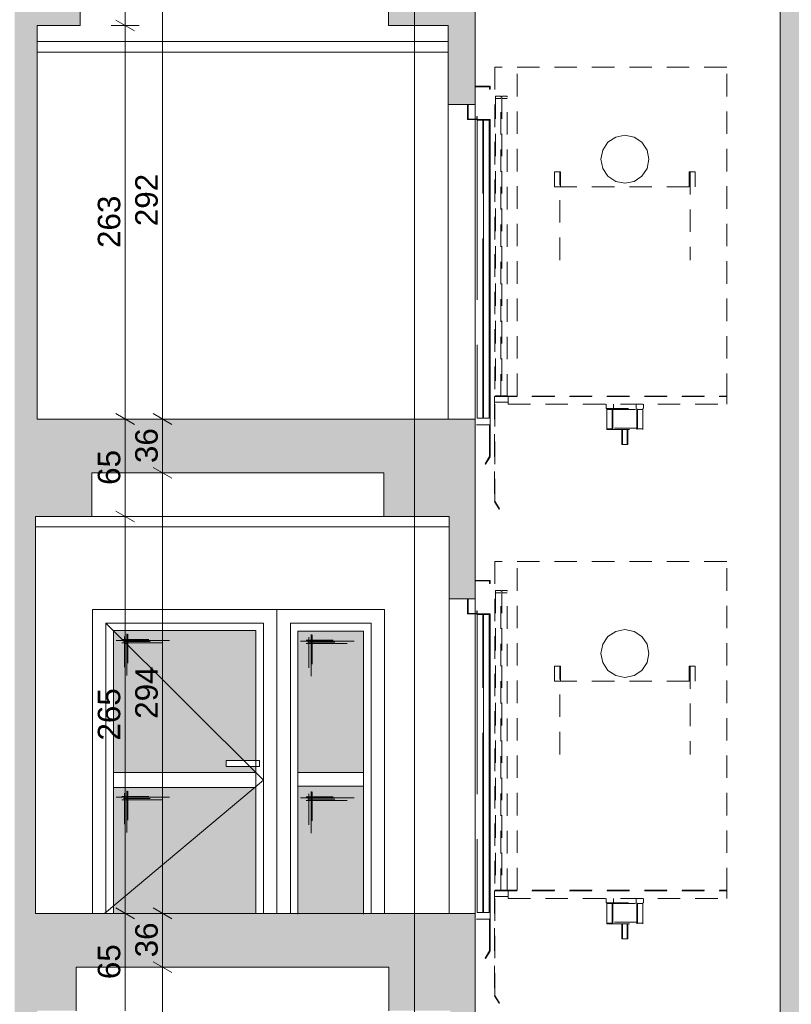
# Paper-space layout 'A-15 INWENTARYZACJA - PRZEKRÓJ' of a CAD drawing. Header units: millimetres. Extents: x 0 to 594, y 0 to 550.
# Tile 13 of 62: x 252 to 303, y 189 to 255. Entities that reach past the tile are written whole.
import ezdxf
from ezdxf.xclip import XClip

# ---------------------------------------------------------------- set-up
doc = ezdxf.new("R2010")
doc.units = ezdxf.units.MM
doc.header["$MEASUREMENT"] = 0
doc.header["$XCLIPFRAME"] = 0
for name, pattern in [('ACAD_ISO02W100', [15, 12, -3]), ('DASHDOTX2', [1000, 500, -250, 0, -250]), ('Przer. długie kreski', [2.5, 1.5, -1]), ('VERDECKT', [381, 254, -127])]:
    doc.linetypes.add(name, pattern=pattern)
for name, color, linetype, lineweight, true_color in [('A_osie_Nr_pióra__16', 7, 'Continuous', 5, 0x0f0f0f), ('A_stolarka_Nr_pióra__254', 7, 'Continuous', 5, 0xfdfdfd), ('A_stolarka_Nr_pióra__9', 7, 'Continuous', 13, 0xadadad), ('A_sufit_Nr_pióra__10', 7, 'Continuous', 13, 0x4b4b4b), ('A_winda_Nr_pióra__10', 7, 'Continuous', 13, 0x4b4b4b), ('A_ściany_Nr_pióra__9', 7, 'Continuous', 13, 0xadadad)]:
    doc.layers.add(name, color=color, linetype=linetype, lineweight=lineweight, true_color=true_color)
doc.layers.add('A_podrys', color=7, linetype='Continuous')
doc.layers.add('A_stolarka', color=7, linetype='Continuous')
for name, color, linetype, lineweight in [('A_strop_Nr_pióra__1', 7, 'Continuous', 20), ('A_wymiary_Nr_pióra__1', 7, 'Continuous', 20), ('A_wymiary_Nr_pióra__2', 8, 'Continuous', 13), ('A_ściany_Nr_pióra__1', 7, 'Continuous', 20)]:
    doc.layers.add(name, color=color, linetype=linetype, lineweight=lineweight)
doc.styles.add('STYL_AUTOMATYCZNY_4', font='arial.ttf')

# ---------------------------------------------------------------- blocks, each defined once
blk = doc.blocks.new('Rysunek_2_2', base_point=(-1563.001, -181.131))
at = {"linetype": 'Continuous', "lineweight": 0, "true_color": 0x000000}
h = blk.add_hatch(color=18, dxfattribs=at)
h.paths.add_polyline_path([(78.971, 521.258), (82.471, 521.258), (82.471, 526.771), (144.471, 526.771), (144.471, 492.058), (128.571, 492.058), (128.571, 487.833), (144.178, 487.833), (144.178, 485.033), (148.171, 485.033), (148.171, 458.833), (128.921, 458.833), (128.921, 459.335), (129.071, 459.335), (129.071, 460.335), (125.881, 460.335), (125.881, 460.838), (126.031, 460.838), (126.031, 461.838), (122.841, 461.838), (122.841, 462.34), (122.991, 462.34), (122.991, 463.34), (119.801, 463.34), (119.801, 463.842), (119.951, 463.842), (119.951, 464.842), (116.761, 464.842), (116.761, 465.345), (116.911, 465.345), (116.911, 466.345), (113.721, 466.345), (113.721, 466.847), (113.871, 466.847), (113.871, 467.847), (110.681, 467.847), (110.681, 468.349), (110.831, 468.349), (110.831, 469.349), (107.641, 469.349), (107.641, 469.851), (107.791, 469.851), (107.791, 470.851), (104.601, 470.851), (104.601, 471.354), (104.751, 471.354), (104.751, 472.354), (101.561, 472.354), (101.561, 472.856), (101.711, 472.856), (101.711, 473.856), (98.521, 473.856), (98.521, 474.358), (98.671, 474.358), (98.671, 475.358), (95.471, 475.358), (82.471, 475.358), (82.471, 472.158), (98.571, 472.158), (131.1, 456.083), (143.951, 456.083), (143.951, 452.033), (147.971, 452.033), (147.971, 425.983), (128.521, 425.983), (128.521, 426.467), (128.671, 426.467), (128.671, 427.467), (125.541, 427.467), (125.541, 427.951), (125.691, 427.951), (125.691, 428.951), (122.561, 428.951), (122.561, 429.435), (122.711, 429.435), (122.711, 430.435), (119.581, 430.435), (119.581, 430.92), (119.731, 430.92), (119.731, 431.92), (116.601, 431.92), (116.601, 432.404), (116.751, 432.404), (116.751, 433.404), (113.621, 433.404), (113.621, 433.888), (113.771, 433.888), (113.771, 434.888), (110.641, 434.888), (110.641, 435.372), (110.791, 435.372), (110.791, 436.372), (107.661, 436.372), (107.661, 436.856), (107.811, 436.856), (107.811, 437.856), (104.681, 437.856), (104.681, 438.34), (104.831, 438.34), (104.831, 439.34), (101.701, 439.34), (101.701, 439.824), (101.851, 439.824), (101.851, 440.824), (98.721, 440.824), (98.721, 441.308), (98.871, 441.308), (98.871, 442.308), (98.321, 442.308), (82.471, 442.308), (82.471, 439.308), (98.4, 439.308), (130.728, 423.208), (144.291, 423.208), (144.291, 419.148), (147.671, 419.148), (147.671, 393.008), (128.121, 393.008), (128.121, 393.522), (128.271, 393.522), (128.271, 394.522), (125.181, 394.522), (125.181, 395.035), (125.331, 395.035), (125.331, 396.035), (122.241, 396.035), (122.241, 396.549), (122.391, 396.549), (122.391, 397.549), (119.301, 397.549), (119.301, 398.063), (119.451, 398.063), (119.451, 399.063), (116.361, 399.063), (116.361, 399.576), (116.511, 399.576), (116.511, 400.576), (113.421, 400.576), (113.421, 401.09), (113.571, 401.09), (113.571, 402.09), (110.481, 402.09), (110.481, 402.604), (110.631, 402.604), (110.631, 403.604), (107.541, 403.604), (107.541, 404.117), (107.691, 404.117), (107.691, 405.117), (104.601, 405.117), (104.601, 405.631), (104.751, 405.631), (104.751, 406.631), (101.661, 406.631), (101.661, 407.145), (101.811, 407.145), (101.811, 408.145), (98.721, 408.145), (98.721, 408.658), (98.871, 408.658), (98.871, 409.658), (95.671, 409.658), (82.471, 409.658), (82.471, 406.408), (98.817, 406.408), (131.205, 389.733), (143.851, 389.733), (143.851, 385.843), (147.471, 385.843), (147.471, 359.733), (128.121, 359.733), (128.121, 360.245), (128.271, 360.245), (128.271, 361.245), (125.091, 361.245), (125.091, 361.756), (125.241, 361.756), (125.241, 362.756), (122.061, 362.756), (122.061, 363.267), (122.211, 363.267), (122.211, 364.267), (119.031, 364.267), (119.031, 364.779), (119.181, 364.779), (119.181, 365.779), (116.001, 365.779), (116.001, 366.29), (116.151, 366.29), (116.151, 367.29), (112.971, 367.29), (112.971, 367.801), (113.121, 367.801), (113.121, 368.801), (109.941, 368.801), (109.941, 369.313), (110.091, 369.313), (110.091, 370.313), (106.911, 370.313), (106.911, 370.824), (107.061, 370.824), (107.061, 371.824), (103.881, 371.824), (103.881, 372.335), (104.031, 372.335), (104.031, 373.335), (100.851, 373.335), (100.851, 373.847), (101.001, 373.847), (101.001, 374.847), (97.821, 374.847), (97.821, 375.358), (97.971, 375.358), (97.971, 376.358), (94.771, 376.358), (82.471, 376.358), (82.471, 373.208), (97.746, 373.208), (130.725, 356.758), (144.201, 356.758), (144.201, 353.088), (148.071, 353.088), (148.071, 326.658), (128.521, 326.658), (128.521, 327.154), (128.671, 327.154), (128.671, 328.154), (125.521, 328.154), (125.521, 328.649), (125.671, 328.649), (125.671, 329.649), (122.521, 329.649), (122.521, 330.145), (122.671, 330.145), (122.671, 331.145), (119.521, 331.145), (119.521, 331.64), (119.671, 331.64), (119.671, 332.64), (116.521, 332.64), (116.521, 333.135), (116.671, 333.135), (116.671, 334.135), (113.521, 334.135), (113.521, 334.631), (113.671, 334.631), (113.671, 335.631), (110.521, 335.631), (110.521, 336.126), (110.671, 336.126), (110.671, 337.126), (107.521, 337.126), (107.521, 337.622), (107.671, 337.622), (107.671, 338.622), (104.521, 338.622), (104.521, 339.117), (104.671, 339.117), (104.671, 340.117), (101.521, 340.117), (101.521, 340.613), (101.671, 340.613), (101.671, 341.613), (98.521, 341.613), (98.521, 342.108), (98.671, 342.108), (98.671, 343.108), (95.471, 343.108), (82.471, 343.108), (82.471, 340.108), (98.177, 340.108), (131.528, 323.483), (144.014, 323.483), (144.014, 319.913), (147.971, 319.913), (147.971, 293.683), (147.771, 293.683), (128.421, 293.683), (128.421, 294.185), (128.571, 294.185), (128.571, 295.185), (125.441, 295.185), (125.441, 295.688), (125.591, 295.688), (125.591, 296.688), (122.461, 296.688), (122.461, 297.19), (122.611, 297.19), (122.611, 298.19), (119.481, 298.19), (119.481, 298.692), (119.631, 298.692), (119.631, 299.692), (116.501, 299.692), (116.501, 300.195), (116.651, 300.195), (116.651, 301.195), (113.521, 301.195), (113.521, 301.697), (113.671, 301.697), (113.671, 302.697), (110.541, 302.697), (110.541, 303.199), (110.691, 303.199), (110.691, 304.199), (107.561, 304.199), (107.561, 304.701), (107.711, 304.701), (107.711, 305.701), (104.581, 305.701), (104.581, 306.204), (104.731, 306.204), (104.731, 307.204), (101.601, 307.204), (101.601, 307.706), (101.751, 307.706), (101.751, 308.706), (98.621, 308.706), (98.621, 309.208), (98.771, 309.208), (98.771, 310.208), (95.571, 310.208), (82.471, 310.208), (82.471, 307.008), (98.657, 307.008), (131.337, 290.533), (143.821, 290.533), (143.821, 286.843), (147.771, 286.843), (147.771, 260.633), (128.171, 260.633), (128.121, 260.633), (128.121, 261.099), (128.271, 261.099), (128.271, 262.099), (125.161, 262.099), (125.161, 262.565), (125.311, 262.565), (125.311, 263.565), (122.201, 263.565), (122.201, 264.031), (122.351, 264.031), (122.351, 265.031), (119.241, 265.031), (119.241, 265.497), (119.391, 265.497), (119.391, 266.497), (116.281, 266.497), (116.281, 266.963), (116.431, 266.963), (116.431, 267.963), (113.321, 267.963), (113.321, 268.429), (113.471, 268.429), (113.471, 269.429), (110.361, 269.429), (110.361, 269.895), (110.511, 269.895), (110.511, 270.895), (107.401, 270.895), (107.401, 271.36), (107.551, 271.36), (107.551, 272.36), (104.441, 272.36), (104.441, 272.826), (104.591, 272.826), (104.591, 273.826), (101.481, 273.826), (101.481, 274.292), (101.631, 274.292), (101.631, 275.292), (98.521, 275.292), (98.521, 275.758), (98.671, 275.758), (98.671, 276.758), (95.471, 276.758), (82.471, 276.758), (82.471, 273.908), (97.936, 273.908), (129.941, 258.058), (144.279, 258.058), (144.279, 254.058), (148.071, 254.058), (148.171, 254.058), (148.171, 227.858), (148.071, 227.858), (128.821, 227.858), (128.821, 228.317), (128.971, 228.317), (128.971, 229.317), (125.791, 229.317), (125.791, 229.776), (125.941, 229.776), (125.941, 230.776), (122.761, 230.776), (122.761, 231.235), (122.911, 231.235), (122.911, 232.235), (119.731, 232.235), (119.731, 232.695), (119.881, 232.695), (119.881, 233.695), (116.701, 233.695), (116.701, 234.154), (116.851, 234.154), (116.851, 235.154), (113.671, 235.154), (113.671, 235.613), (113.821, 235.613), (113.821, 236.613), (110.641, 236.613), (110.641, 237.072), (110.791, 237.072), (110.791, 238.072), (107.611, 238.072), (107.611, 238.531), (107.761, 238.531), (107.761, 239.531), (104.581, 239.531), (104.581, 239.99), (104.731, 239.99), (104.731, 240.99), (101.551, 240.99), (101.551, 241.449), (101.701, 241.449), (101.701, 242.449), (98.521, 242.449), (98.521, 242.908), (98.671, 242.908), (98.671, 243.908), (95.471, 243.908), (82.471, 243.908), (82.471, 257.508), (80.778, 257.508), (80.778, 257.458), (79.778, 257.458), (79.778, 257.508), (78.971, 257.508), (78.971, 128.858), (78.971, 108.706), (172.701, 108.706), (223.521, 108.706), (304.19, 108.706), (545.864, 108.706), (545.864, 212.647), (540.844, 212.647), (540.844, 210.897), (524.894, 210.897), (524.894, 211.43), (525.044, 211.43), (525.044, 212.43), (521.953, 212.43), (521.953, 212.963), (522.103, 212.963), (522.103, 213.963), (519.012, 213.963), (519.012, 214.496), (519.162, 214.496), (519.162, 215.496), (516.071, 215.496), (516.071, 216.029), (516.221, 216.029), (516.221, 217.029), (513.13, 217.029), (513.13, 217.562), (513.28, 217.562), (513.28, 218.562), (510.189, 218.562), (510.189, 219.095), (510.339, 219.095), (510.339, 220.095), (507.248, 220.095), (507.248, 220.628), (507.398, 220.628), (507.398, 221.628), (504.307, 221.628), (504.307, 222.161), (504.457, 222.161), (504.457, 223.161), (501.366, 223.161), (501.366, 223.694), (501.516, 223.694), (501.516, 224.694), (498.425, 224.694), (498.425, 225.226), (498.575, 225.226), (498.575, 226.226), (495.849, 226.226), (495.484, 226.226), (495.484, 226.759), (495.634, 226.759), (495.634, 227.759), (495.554, 227.759), (477.104, 227.759), (477.104, 254.109), (479.494, 254.109), (479.494, 257.939), (494.161, 257.939), (524.302, 242.503), (527.184, 241.027), (540.844, 241.027), (540.844, 243.977), (524.714, 243.977), (524.714, 244.505), (524.864, 244.505), (524.864, 245.505), (521.731, 245.505), (521.731, 246.033), (521.881, 246.033), (521.881, 247.033), (518.748, 247.033), (518.748, 247.56), (518.898, 247.56), (518.898, 248.56), (515.765, 248.56), (515.765, 249.088), (515.915, 249.088), (515.915, 250.088), (512.782, 250.088), (512.782, 250.616), (512.932, 250.616), (512.932, 251.616), (509.799, 251.616), (509.799, 252.144), (509.949, 252.144), (509.949, 253.144), (506.816, 253.144), (506.816, 253.671), (506.966, 253.671), (506.966, 254.671), (503.833, 254.671), (503.833, 255.199), (503.983, 255.199), (503.983, 256.199), (500.85, 256.199), (500.85, 256.727), (501, 256.727), (501, 257.727), (497.867, 257.727), (497.867, 258.255), (498.017, 258.255), (498.017, 259.255), (495.067, 259.255), (494.884, 259.255), (494.884, 259.782), (495.034, 259.782), (495.034, 260.782), (494.924, 260.782), (494.774, 260.782), (491.904, 260.782), (476.524, 260.782), (476.494, 260.782), (476.494, 287.012), (478.924, 287.012), (478.924, 290.882), (494.18, 290.882), (524.493, 275.514), (528.116, 273.677), (540.844, 273.677), (540.844, 276.987), (527.733, 276.987), (524.904, 276.987), (524.904, 277.513), (525.054, 277.513), (525.054, 278.513), (521.894, 278.513), (521.894, 279.039), (522.044, 279.039), (522.044, 280.039), (518.884, 280.039), (518.884, 280.565), (519.034, 280.565), (519.034, 281.565), (515.874, 281.565), (515.874, 282.091), (516.024, 282.091), (516.024, 283.091), (512.864, 283.091), (512.864, 283.617), (513.014, 283.617), (513.014, 284.617), (509.854, 284.617), (509.854, 285.143), (510.004, 285.143), (510.004, 286.143), (506.844, 286.143), (506.844, 286.669), (506.994, 286.669), (506.994, 287.669), (503.834, 287.669), (503.834, 288.195), (503.984, 288.195), (503.984, 289.195), (500.824, 289.195), (500.824, 289.721), (500.974, 289.721), (500.974, 290.721), (497.814, 290.721), (497.814, 291.247), (497.964, 291.247), (497.964, 292.247), (494.804, 292.247), (494.804, 292.271), (494.804, 292.773), (494.954, 292.773), (494.954, 293.773), (494.924, 293.773), (494.454, 293.773), (476.824, 293.773), (476.824, 319.773), (478.994, 319.773), (478.994, 323.723), (495.855, 323.723), (524.618, 308.913), (528.086, 307.127), (540.844, 307.127), (540.844, 310.427), (524.954, 310.427), (524.954, 310.959), (525.104, 310.959), (525.104, 311.959), (521.98, 311.959), (521.98, 312.49), (522.13, 312.49), (522.13, 313.49), (519.006, 313.49), (519.006, 314.021), (519.156, 314.021), (519.156, 315.021), (516.032, 315.021), (516.032, 315.553), (516.182, 315.553), (516.182, 316.553), (513.058, 316.553), (513.058, 317.084), (513.208, 317.084), (513.208, 318.084), (510.084, 318.084), (510.084, 318.615), (510.234, 318.615), (510.234, 319.615), (507.11, 319.615), (507.11, 320.147), (507.26, 320.147), (507.26, 321.147), (504.136, 321.147), (504.136, 321.678), (504.286, 321.678), (504.286, 322.678), (501.162, 322.678), (501.162, 323.21), (501.312, 323.21), (501.312, 324.21), (498.188, 324.21), (498.188, 324.741), (498.338, 324.741), (498.338, 325.741), (495.214, 325.741), (495.214, 325.759), (495.214, 326.272), (495.364, 326.272), (495.364, 327.272), (494.884, 327.272), (492.234, 327.272), (476.744, 327.272), (476.744, 353.502), (479.104, 353.502), (479.104, 357.272), (494.171, 357.272), (524.472, 342.222), (527.824, 340.557), (540.844, 340.557), (540.844, 343.717), (524.834, 343.717), (524.834, 344.21), (524.984, 344.21), (524.984, 345.21), (521.828, 345.21), (521.828, 345.703), (521.978, 345.703), (521.978, 346.703), (518.822, 346.703), (518.822, 347.196), (518.972, 347.196), (518.972, 348.196), (515.816, 348.196), (515.816, 348.689), (515.966, 348.689), (515.966, 349.689), (512.81, 349.689), (512.81, 350.182), (512.96, 350.182), (512.96, 351.182), (509.804, 351.182), (509.804, 351.676), (509.954, 351.676), (509.954, 352.676), (506.798, 352.676), (506.798, 353.169), (506.948, 353.169), (506.948, 354.169), (503.792, 354.169), (503.792, 354.662), (503.942, 354.662), (503.942, 355.662), (503.693, 355.662), (500.786, 355.662), (500.786, 356.155), (500.936, 356.155), (500.936, 357.155), (500.69, 357.155), (497.78, 357.155), (497.78, 357.648), (497.93, 357.648), (497.93, 358.648), (497.687, 358.648), (495.09, 358.648), (494.774, 358.648), (494.774, 359.141), (494.924, 359.141), (494.924, 360.141), (476.674, 360.141), (476.674, 386.401), (478.894, 386.401), (478.894, 389.901), (495.646, 389.901), (524.664, 375.537), (528.34, 373.717), (540.844, 373.717), (540.844, 377.057), (524.974, 377.057), (524.974, 377.542), (525.124, 377.542), (525.124, 378.542), (521.974, 378.542), (521.974, 379.027), (522.124, 379.027), (522.124, 380.027), (518.974, 380.027), (518.974, 380.512), (519.124, 380.512), (519.124, 381.512), (515.974, 381.512), (515.974, 381.997), (516.124, 381.997), (516.124, 382.997), (512.974, 382.997), (512.974, 383.482), (513.124, 383.482), (513.124, 384.482), (509.974, 384.482), (509.974, 384.967), (510.124, 384.967), (510.124, 385.967), (506.974, 385.967), (506.974, 386.452), (507.124, 386.452), (507.124, 387.452), (503.974, 387.452), (503.974, 387.937), (504.124, 387.937), (504.124, 388.937), (500.974, 388.937), (500.974, 389.422), (501.124, 389.422), (501.124, 390.422), (497.974, 390.422), (497.974, 390.907), (498.124, 390.907), (498.124, 391.907), (494.974, 391.907), (494.974, 392.392), (495.124, 392.392), (495.124, 393.392), (476.594, 393.392), (476.594, 419.552), (478.984, 419.552), (478.984, 423.322), (494.208, 423.322), (524.534, 408.57), (528.158, 406.807), (540.844, 406.807), (540.844, 410.087), (524.844, 410.087), (524.844, 410.563), (524.994, 410.563), (524.994, 411.563), (521.81, 411.563), (521.81, 412.039), (521.96, 412.039), (521.96, 413.039), (518.776, 413.039), (518.776, 413.515), (518.926, 413.515), (518.926, 414.515), (515.742, 414.515), (515.742, 414.991), (515.892, 414.991), (515.892, 415.991), (512.708, 415.991), (512.708, 416.467), (512.858, 416.467), (512.858, 417.467), (509.674, 417.467), (509.674, 417.943), (509.824, 417.943), (509.824, 418.943), (506.64, 418.943), (506.64, 419.419), (506.79, 419.419), (506.79, 420.419), (503.606, 420.419), (503.606, 420.895), (503.756, 420.895), (503.756, 421.895), (500.572, 421.895), (500.572, 422.37), (500.722, 422.37), (500.722, 423.37), (497.538, 423.37), (497.538, 423.846), (497.688, 423.846), (497.688, 424.846), (494.504, 424.846), (494.504, 425.322), (494.654, 425.322), (494.654, 426.322), (476.524, 426.322), (476.524, 452.452), (478.296, 452.452), (478.296, 456.352), (494.145, 456.352), (527.939, 439.877), (540.844, 439.877), (540.844, 442.957), (525.044, 442.957), (525.044, 443.423), (525.194, 443.423), (525.194, 444.423), (522.038, 444.423), (522.038, 444.888), (522.188, 444.888), (522.188, 445.888), (519.032, 445.888), (519.032, 446.354), (519.182, 446.354), (519.182, 447.354), (516.026, 447.354), (516.026, 447.819), (516.176, 447.819), (516.176, 448.819), (513.02, 448.819), (513.02, 449.285), (513.17, 449.285), (513.17, 450.285), (510.014, 450.285), (510.014, 450.75), (510.164, 450.75), (510.164, 451.75), (507.008, 451.75), (507.008, 452.215), (507.158, 452.215), (507.158, 453.215), (504.002, 453.215), (504.002, 453.681), (504.152, 453.681), (504.152, 454.681), (500.996, 454.681), (500.996, 455.146), (501.146, 455.146), (501.146, 456.146), (497.99, 456.146), (497.99, 456.612), (498.14, 456.612), (498.14, 457.612), (494.984, 457.612), (494.984, 458.077), (495.134, 458.077), (495.134, 459.077), (476.554, 459.077), (476.554, 485.297), (478.654, 485.297), (478.654, 488.687), (540.844, 488.687), (540.844, 485.317), (545.864, 485.317), (545.864, 508.739), (540.844, 508.739), (540.844, 506.896), (346.273, 506.896), (346.273, 532.459), (344.115, 532.459), (344.115, 530.095), (82.471, 530.095), (82.471, 532.459), (78.971, 532.459)])
h.paths.add_polyline_path([(95.471, 211.358), (82.471, 211.358), (82.471, 241.358), (97.329, 241.358), (131.386, 224.958), (144.133, 224.958), (144.133, 221.358), (148.071, 221.358), (148.071, 194.858), (128.521, 194.858), (128.521, 195.358), (128.671, 195.358), (128.671, 196.358), (125.521, 196.358), (125.521, 196.858), (125.671, 196.858), (125.671, 197.858), (122.521, 197.858), (122.521, 198.358), (122.671, 198.358), (122.671, 199.358), (119.521, 199.358), (119.521, 199.858), (119.671, 199.858), (119.671, 200.858), (116.521, 200.858), (116.521, 201.358), (116.671, 201.358), (116.671, 202.358), (113.521, 202.358), (113.521, 202.858), (113.671, 202.858), (113.671, 203.858), (110.521, 203.858), (110.521, 204.358), (110.671, 204.358), (110.671, 205.358), (107.521, 205.358), (107.521, 205.858), (107.671, 205.858), (107.671, 206.858), (104.521, 206.858), (104.521, 207.358), (104.671, 207.358), (104.671, 208.358), (101.521, 208.358), (101.521, 208.858), (101.671, 208.858), (101.671, 209.858), (98.521, 209.858), (98.521, 210.358), (98.671, 210.358), (98.671, 211.358)], flags=0)
h.paths.add_polyline_path([(82.471, 145.158), (82.471, 175.258), (98.262, 175.258), (131.328, 158.558), (144.571, 158.558), (144.571, 155.088), (147.971, 155.088), (147.971, 128.858), (126.421, 128.858), (126.421, 129.488), (126.571, 129.488), (126.571, 130.488), (123.477, 130.488), (123.477, 131.118), (123.627, 131.118), (123.627, 132.118), (120.532, 132.118), (120.532, 132.748), (120.682, 132.748), (120.682, 133.748), (117.588, 133.748), (117.588, 134.378), (117.738, 134.378), (117.738, 135.378), (114.643, 135.378), (114.643, 136.008), (114.793, 136.008), (114.793, 137.008), (111.699, 137.008), (111.699, 137.638), (111.849, 137.638), (111.849, 138.638), (108.754, 138.638), (108.754, 139.268), (108.904, 139.268), (108.904, 140.268), (105.81, 140.268), (105.81, 140.898), (105.96, 140.898), (105.96, 141.898), (102.865, 141.898), (102.865, 142.528), (103.015, 142.528), (103.015, 143.528), (99.921, 143.528), (99.921, 144.158), (100.071, 144.158), (100.071, 145.158), (96.871, 145.158)], flags=0)
h.paths.add_polyline_path([(98.571, 178.358), (82.471, 178.358), (82.471, 208.858), (97.167, 208.858), (130.967, 191.958), (144.129, 191.958), (144.129, 188.388), (147.871, 188.388), (147.871, 161.858), (131.471, 161.858), (128.271, 161.858), (128.121, 161.858), (128.121, 162.358), (128.271, 162.358), (128.271, 163.358), (125.151, 163.358), (125.151, 163.858), (125.301, 163.858), (125.301, 164.858), (122.181, 164.858), (122.181, 165.358), (122.331, 165.358), (122.331, 166.358), (119.211, 166.358), (119.211, 166.858), (119.361, 166.858), (119.361, 167.858), (116.241, 167.858), (116.241, 168.358), (116.391, 168.358), (116.391, 169.358), (113.271, 169.358), (113.271, 169.858), (113.421, 169.858), (113.421, 170.858), (110.301, 170.858), (110.301, 171.358), (110.451, 171.358), (110.451, 172.358), (107.331, 172.358), (107.331, 172.858), (107.481, 172.858), (107.481, 173.858), (104.361, 173.858), (104.361, 174.358), (104.511, 174.358), (104.511, 175.358), (101.391, 175.358), (101.391, 175.858), (101.541, 175.858), (101.541, 176.858), (98.421, 176.858), (98.421, 177.358), (98.571, 177.358)], flags=0)
h.paths.add_polyline_path([(150.524, 494.366), (170.201, 494.366), (170.201, 116.835), (150.524, 116.835)], flags=0)
h.paths.add_polyline_path([(172.701, 496.906), (150.524, 496.906), (150.524, 507.797), (150.524, 526.771), (195.183, 526.771), (195.183, 496.906)], flags=0)
h.paths.add_polyline_path([(172.701, 224.871), (222.021, 224.871), (222.021, 215.858), (223.521, 215.858), (223.521, 227.858), (172.701, 227.858), (172.701, 257.637), (222.021, 257.637), (222.021, 248.858), (223.521, 248.858), (223.521, 260.633), (172.701, 260.633), (172.701, 290.657), (222.021, 290.657), (222.021, 281.633), (223.521, 281.633), (223.521, 293.683), (172.701, 293.683), (172.701, 323.677), (222.021, 323.677), (222.021, 314.683), (223.521, 314.683), (223.521, 326.858), (172.701, 326.858), (172.701, 356.697), (222.021, 356.697), (222.021, 347.858), (223.521, 347.858), (223.521, 359.933), (172.701, 359.933), (172.701, 389.633), (222.021, 389.633), (222.021, 380.933), (223.521, 380.933), (223.521, 393.158), (172.701, 393.158), (172.701, 422.653), (222.021, 422.653), (222.021, 414.158), (223.521, 414.158), (223.521, 426.133), (172.701, 426.133), (172.701, 455.673), (222.021, 455.673), (222.021, 447.133), (223.521, 447.133), (223.521, 458.833), (172.701, 458.833), (172.701, 488.693), (222.021, 488.693), (222.021, 479.833), (223.521, 479.833), (223.521, 494.535), (251.6, 494.535), (251.6, 116.835), (223.521, 116.835), (223.521, 128.858), (172.701, 128.858), (172.701, 158.494), (222.021, 158.494), (222.021, 149.858), (223.521, 149.858), (223.521, 161.858), (172.701, 161.858), (172.701, 191.682), (222.021, 191.682), (222.021, 182.858), (223.521, 182.858), (223.521, 194.858), (172.701, 194.858)], flags=0)
h.paths.add_polyline_path([(196.183, 496.906), (196.183, 526.771), (211.83, 526.771), (211.83, 522.206), (215.555, 522.206), (215.555, 526.771), (277.7, 526.771), (277.7, 522.206), (281.341, 522.206), (281.341, 526.771), (330.073, 526.771), (343.402, 526.771), (343.402, 520.253), (344.306, 520.253), (344.306, 491.91), (330.073, 491.91), (308.338, 491.91), (308.338, 496.906), (302.69, 496.906), (223.521, 496.906), (222.021, 496.906)], flags=0)
h.paths.add_polyline_path([(252.986, 194.858), (252.986, 221.358), (256.744, 221.358), (256.744, 224.268), (276.249, 224.268), (276.249, 221.358), (280.601, 221.358), (280.601, 215.858), (282.33, 215.858), (282.33, 227.858), (253.1, 227.858), (253.1, 254.133), (255.965, 254.133), (255.965, 257.043), (276.56, 257.043), (276.56, 254.133), (280.531, 254.133), (280.531, 248.858), (282.33, 248.858), (282.33, 260.633), (253.1, 260.633), (253.1, 286.843), (255.62, 286.843), (255.62, 290.033), (276.43, 290.033), (276.43, 286.843), (280.911, 286.843), (280.911, 281.633), (282.33, 281.633), (282.33, 293.683), (253.1, 293.683), (253.1, 319.913), (255.56, 319.913), (255.56, 323.193), (276.41, 323.193), (276.41, 319.913), (280.781, 319.913), (280.781, 314.683), (282.33, 314.683), (282.33, 326.858), (253.1, 326.858), (253.1, 353.088), (255.85, 353.088), (255.85, 356.348), (276.87, 356.348), (276.87, 353.088), (280.771, 353.088), (280.771, 347.858), (282.33, 347.858), (282.33, 359.933), (253.1, 359.933), (253.1, 385.843), (255.8, 385.843), (255.8, 389.443), (276.57, 389.443), (276.57, 385.843), (280.771, 385.843), (280.771, 380.933), (282.33, 380.933), (282.33, 393.158), (253.1, 393.158), (253.1, 419.148), (255.377, 419.148), (255.377, 423.278), (277.092, 423.278), (277.092, 419.148), (280.851, 419.148), (280.851, 414.158), (282.33, 414.158), (282.33, 426.133), (253.1, 426.133), (253.1, 451.983), (255.98, 451.983), (255.98, 456.083), (276.881, 456.083), (276.86, 451.983), (280.851, 451.983), (280.851, 447.133), (282.33, 447.133), (282.33, 458.833), (253.1, 458.833), (253.1, 485.003), (255.966, 485.003), (255.966, 488.143), (276.82, 488.143), (276.82, 485.003), (280.951, 485.003), (280.951, 479.833), (282.33, 479.833), (282.33, 494.535), (302.69, 494.535), (302.69, 116.835), (282.33, 116.835), (282.33, 128.858), (253.1, 128.858), (253.1, 155.358), (255.659, 155.358), (255.659, 158.458), (277.1, 158.458), (277.1, 155.358), (280.751, 155.358), (280.751, 149.858), (282.33, 149.858), (282.33, 161.858), (253.1, 161.858), (253.1, 188.358), (255.71, 188.358), (255.71, 191.268), (276.58, 191.268), (276.58, 188.358), (280.69, 188.358), (280.69, 182.858), (282.33, 182.858), (282.33, 194.858)], flags=0)
h.paths.add_polyline_path([(304.19, 158.737), (455.374, 158.737), (455.374, 128.858), (304.19, 128.858)], flags=0)
h.paths.add_polyline_path([(304.19, 323.831), (474.634, 323.831), (474.634, 293.683), (304.19, 293.683)], flags=0)
h.paths.add_polyline_path([(304.19, 224.831), (474.634, 224.831), (474.634, 194.858), (304.19, 194.858)], flags=0)
h.paths.add_polyline_path([(304.19, 458.833), (304.19, 488.842), (474.634, 488.842), (474.634, 458.833)], flags=0)
h.paths.add_polyline_path([(304.19, 290.656), (474.634, 290.656), (474.634, 260.633), (304.19, 260.633)], flags=0)
h.paths.add_polyline_path([(474.634, 393.158), (304.19, 393.158), (304.19, 423.106), (474.634, 423.106)], flags=0)
h.paths.add_polyline_path([(304.19, 356.906), (474.634, 356.906), (474.634, 326.858), (304.19, 326.858)], flags=0)
h.paths.add_polyline_path([(304.19, 161.658), (304.19, 191.831), (474.634, 191.831), (474.634, 161.658), (455.374, 161.658)], flags=0)
h.paths.add_polyline_path([(304.19, 227.858), (304.19, 257.606), (474.634, 257.606), (474.634, 227.858)], flags=0)
h.paths.add_polyline_path([(304.19, 426.133), (304.19, 455.806), (474.634, 455.806), (474.634, 426.133)], flags=0)
h.paths.add_polyline_path([(304.19, 359.933), (304.19, 390.131), (474.634, 390.131), (474.634, 360.141), (474.634, 359.933)], flags=0)
h.paths.add_polyline_path([(349.328, 491.91), (349.328, 503.872), (540.844, 503.872), (540.844, 491.91), (474.634, 491.91)], flags=0)
h.paths.add_polyline_path([(540.844, 129.007), (456.874, 129.007), (456.874, 158.737), (474.634, 158.737), (474.634, 155.257), (479.284, 155.257), (479.284, 158.737), (495.613, 158.737), (516.724, 148.936), (518.578, 148.076), (518.578, 147.553), (540.844, 147.553)], flags=0)
h.paths.add_polyline_path([(477.024, 188.328), (479.355, 188.328), (479.355, 192.081), (494.25, 192.081), (524.526, 177.003), (528.16, 175.193), (540.844, 175.193), (540.844, 150.553), (519.727, 150.553), (516.954, 150.553), (516.954, 151.941), (513.964, 151.941), (513.964, 153.329), (510.974, 153.329), (510.974, 154.717), (507.984, 154.717), (507.984, 156.106), (504.994, 156.106), (504.994, 157.494), (502.004, 157.494), (502.004, 158.882), (499.014, 158.882), (499.014, 160.27), (496.024, 160.27), (496.024, 161.658), (494.834, 161.658), (477.024, 161.658)], flags=0)
h.paths.add_polyline_path([(477.104, 220.828), (479.254, 220.828), (479.254, 224.558), (495.439, 224.558), (524.46, 209.432), (525.678, 208.797), (526.72, 208.797), (540.844, 208.797), (540.844, 178.537), (527.761, 178.537), (525.004, 178.537), (525.004, 179.014), (525.154, 179.014), (525.154, 180.014), (522.017, 180.014), (522.017, 180.49), (522.167, 180.49), (522.167, 181.49), (519.03, 181.49), (519.03, 181.967), (519.18, 181.967), (519.18, 182.967), (516.043, 182.967), (516.043, 183.443), (516.193, 183.443), (516.193, 184.443), (513.056, 184.443), (513.056, 184.919), (513.206, 184.919), (513.206, 185.919), (510.069, 185.919), (510.069, 186.396), (510.219, 186.396), (510.219, 187.396), (507.082, 187.396), (507.082, 187.872), (507.232, 187.872), (507.232, 188.872), (504.095, 188.872), (504.095, 189.349), (504.245, 189.349), (504.245, 190.349), (501.108, 190.349), (501.108, 190.825), (501.258, 190.825), (501.258, 191.825), (498.121, 191.825), (498.121, 192.302), (498.271, 192.302), (498.271, 193.302), (495.271, 193.302), (495.134, 193.302), (495.134, 193.778), (495.284, 193.778), (495.284, 194.778), (494.874, 194.778), (477.104, 194.778)], flags=0)
at = {"layer": 'A_stolarka', "linetype": 'Continuous', "lineweight": 0, "true_color": 0x2d2d2d}
for points in [[(267.699, 204.653), (265.719, 204.653), (265.719, 205.063), (267.699, 205.063), (267.699, 213.736), (258.186, 213.736), (258.186, 204.258), (267.699, 204.258)], [(270.499, 204.258), (274.886, 204.258), (274.886, 213.736), (270.499, 213.736)], [(267.699, 203.258), (258.186, 203.258), (258.186, 194.858), (267.699, 194.858)], [(274.886, 203.358), (270.499, 203.358), (270.499, 194.858), (274.886, 194.858)]]:
    blk.add_hatch(color=250, dxfattribs=at).paths.add_polyline_path(points)
at = {"layer": 'A_osie_Nr_pióra__16', "color": 250, "linetype": 'DASHDOTX2', "lineweight": 5, "true_color": 0x0f0f0f}
blk.add_line((278.296, 501.211), (278.296, 142.962), dxfattribs=at)
at = {"layer": 'A_stolarka_Nr_pióra__254', "color": 7, "linetype": 'Continuous', "lineweight": 5, "true_color": 0xfdfdfd}
for p, q in [((258.366, 213.082), (261.941, 213.082)), ((258.744, 213.148), (260.544, 213.148)), ((258.851, 213.005), (260.651, 213.005)), ((258.922, 213.35), (258.922, 211.292)), ((259.082, 213.524), (259.082, 210.737)), ((259.148, 213.495), (259.148, 211.55)), ((270.679, 213.038), (274.254, 213.038)), ((271.057, 213.104), (272.857, 213.104)), ((271.234, 213.306), (271.234, 211.248)), ((271.395, 213.48), (271.395, 210.693)), ((271.461, 213.45), (271.461, 211.505)), ((258.744, 212.922), (261.488, 212.922)), ((271.057, 212.878), (273.801, 212.878)), ((271.164, 212.961), (272.964, 212.961)), ((258.366, 202.604), (261.941, 202.604)), ((258.744, 202.67), (260.544, 202.67)), ((258.851, 202.527), (260.651, 202.527)), ((258.922, 202.872), (258.922, 200.814)), ((259.082, 203.046), (259.082, 200.259)), ((259.148, 203.017), (259.148, 201.072)), ((270.679, 202.56), (274.254, 202.56)), ((271.057, 202.626), (272.857, 202.626)), ((271.164, 202.483), (272.964, 202.483)), ((271.234, 202.828), (271.234, 200.77)), ((271.395, 203.002), (271.395, 200.215)), ((271.461, 202.972), (271.461, 201.027)), ((258.744, 202.444), (261.488, 202.444)), ((271.057, 202.4), (273.801, 202.4))]:
    blk.add_line(p, q, dxfattribs=at)
at = {"layer": 'A_stolarka_Nr_pióra__9', "color": 253, "linetype": 'Continuous', "lineweight": 13, "true_color": 0xadadad}
for p, q in [((256.786, 215.136), (276.286, 215.136)), ((256.786, 215.136), (256.786, 194.858)), ((269.099, 215.136), (269.099, 194.858)), ((276.286, 215.136), (276.286, 194.858)), ((257.686, 214.236), (257.686, 194.858)), ((257.686, 214.236), (268.199, 214.236)), ((258.186, 213.736), (258.186, 194.858)), ((258.186, 213.736), (267.699, 213.736)), ((267.699, 213.736), (267.699, 194.858)), ((268.199, 214.236), (268.199, 194.858)), ((269.999, 214.236), (275.386, 214.236)), ((269.999, 214.236), (269.999, 194.858)), ((270.499, 213.692), (274.886, 213.692)), ((270.499, 213.692), (270.499, 194.814)), ((274.886, 213.692), (274.886, 194.814)), ((275.386, 214.236), (275.386, 194.858)), ((265.719, 205.063), (265.719, 204.653)), ((267.944, 205.063), (265.719, 205.063)), ((265.719, 204.653), (267.944, 204.653)), ((267.944, 204.653), (267.944, 205.063)), ((267.699, 204.258), (258.186, 204.258)), ((274.886, 204.258), (270.499, 204.258)), ((267.699, 203.258), (258.186, 203.258)), ((274.886, 203.358), (270.499, 203.358)), ((256.786, 194.858), (276.286, 194.858))]:
    blk.add_line(p, q, dxfattribs=at)
at = {"layer": 'A_stolarka_Nr_pióra__9', "color": 253, "linetype": 'VERDECKT', "lineweight": 13, "true_color": 0xadadad}
for p, q in [((257.686, 214.236), (268.199, 203.758)), ((268.199, 203.758), (257.586, 194.858))]:
    blk.add_line(p, q, dxfattribs=at)
at = {"layer": 'A_strop_Nr_pióra__1', "color": 7, "linetype": 'Continuous', "lineweight": 20}
for p, q in [((255.965, 254.133), (255.965, 257.043)), ((276.56, 254.133), (276.56, 257.043)), ((255.965, 254.133), (253.1, 254.133)), ((280.531, 254.133), (276.56, 254.133)), ((282.33, 248.858), (280.531, 248.858)), ((253.1, 227.858), (282.33, 227.858)), ((256.744, 221.358), (256.744, 224.268)), ((276.249, 221.358), (276.249, 224.268)), ((282.33, 215.858), (280.601, 215.858)), ((252.986, 194.858), (256.786, 194.858)), ((276.286, 194.858), (282.33, 194.858)), ((255.71, 188.358), (255.71, 191.268)), ((276.58, 188.358), (276.58, 191.268))]:
    blk.add_line(p, q, dxfattribs=at)
at = {"layer": 'A_sufit_Nr_pióra__10', "color": 251, "linetype": 'Continuous', "lineweight": 13, "true_color": 0x4b4b4b}
for p, q in [((253.1, 253.058), (280.533, 253.058)), ((253.1, 252.358), (280.531, 252.358)), ((252.986, 221.358), (280.601, 221.358)), ((252.986, 220.658), (280.601, 220.658))]:
    blk.add_line(p, q, dxfattribs=at)
at = {"layer": 'A_winda_Nr_pióra__10', "color": 251, "linetype": 'Przer. długie kreski', "lineweight": 13, "true_color": 0x4b4b4b}
for p, q in [((299.13, 251.358), (283.65, 251.358)), ((283.65, 251.358), (283.65, 229.398)), ((285.13, 229.398), (285.13, 251.358)), ((299.13, 229.398), (299.13, 251.358)), ((283.69, 249.408), (283.69, 229.358)), ((284.06, 249.408), (283.69, 249.408)), ((284.06, 249.258), (283.69, 249.258)), ((284.06, 229.358), (284.06, 249.408)), ((284.11, 249.408), (284.11, 229.358)), ((284.48, 249.408), (284.11, 249.408)), ((284.48, 249.258), (284.11, 249.258)), ((284.48, 229.358), (284.48, 249.408)), ((291.718, 246.686), (291.199, 246.34)), ((292.33, 246.808), (291.718, 246.686)), ((292.943, 246.686), (292.33, 246.808)), ((293.462, 246.34), (292.943, 246.686)), ((291.199, 246.34), (290.852, 245.82)), ((293.808, 245.82), (293.462, 246.34)), ((290.852, 245.82), (290.73, 245.208)), ((290.73, 245.208), (290.852, 244.596)), ((293.93, 245.208), (293.808, 245.82)), ((293.808, 244.596), (293.93, 245.208)), ((290.852, 244.596), (291.199, 244.077)), ((293.462, 244.077), (293.808, 244.596)), ((288.03, 244.358), (287.63, 244.358)), ((287.63, 244.358), (287.63, 243.358)), ((287.98, 238.473), (287.98, 244.358)), ((288.03, 243.358), (288.03, 244.358)), ((291.199, 244.077), (291.718, 243.73)), ((292.943, 243.73), (293.462, 244.077)), ((297.03, 244.358), (296.63, 244.358)), ((296.63, 244.358), (296.63, 243.358)), ((296.68, 244.358), (296.68, 238.473)), ((297.03, 243.358), (297.03, 244.358)), ((287.63, 243.358), (297.03, 243.358)), ((291.718, 243.73), (292.33, 243.608)), ((292.33, 243.608), (292.943, 243.73)), ((283.63, 229.358), (299.145, 229.358)), ((283.63, 229.358), (283.63, 222.358)), ((283.63, 228.988), (284.53, 228.988)), ((283.65, 229.398), (299.145, 229.398)), ((283.66, 222.358), (283.66, 228.988)), ((283.69, 229.408), (284.06, 229.408)), ((284.11, 229.408), (284.48, 229.408)), ((284.515, 229.398), (284.515, 229.358)), ((284.53, 229.358), (284.53, 228.858)), ((284.53, 228.858), (299.13, 228.858)), ((285.115, 229.398), (285.115, 229.358)), ((291.08, 228.858), (291.08, 228.558)), ((291.58, 228.558), (291.58, 228.858)), ((293.08, 228.858), (293.08, 228.558)), ((293.58, 228.558), (293.58, 228.858)), ((299.115, 229.358), (299.115, 229.398)), ((299.13, 228.858), (299.13, 229.358)), ((299.145, 229.358), (299.145, 229.398)), ((291.08, 228.558), (293.58, 228.558)), ((291.13, 228.558), (291.13, 227.158)), ((291.13, 228.508), (291.48, 228.508)), ((291.48, 228.508), (291.48, 227.208)), ((291.53, 228.558), (291.53, 227.158)), ((291.53, 228.508), (293.13, 228.508)), ((293.13, 227.158), (293.13, 228.558)), ((293.18, 228.508), (293.53, 228.508)), ((293.18, 227.208), (293.18, 228.508)), ((293.53, 227.158), (293.53, 228.558)), ((291.48, 227.208), (291.13, 227.208)), ((291.13, 227.158), (293.53, 227.158)), ((293.13, 227.258), (291.53, 227.258)), ((292.13, 227.158), (292.13, 226.158)), ((292.18, 226.158), (292.18, 227.158)), ((292.48, 226.158), (292.48, 227.158)), ((292.53, 226.158), (292.53, 227.158)), ((293.53, 227.208), (293.18, 227.208)), ((292.13, 226.158), (292.53, 226.158)), ((283.63, 222.358), (283.66, 222.358)), ((283.658, 222.366), (283.632, 222.35)), ((283.632, 222.35), (283.932, 221.85)), ((283.958, 221.866), (283.658, 222.366)), ((283.932, 221.85), (283.958, 221.866)), ((299.13, 218.358), (283.65, 218.358)), ((283.65, 218.358), (283.65, 196.398)), ((285.13, 196.398), (285.13, 218.358)), ((299.13, 196.398), (299.13, 218.358)), ((283.69, 216.408), (283.69, 196.358)), ((284.06, 216.408), (283.69, 216.408)), ((284.06, 196.358), (284.06, 216.408)), ((284.11, 216.408), (284.11, 196.358)), ((284.48, 216.408), (284.11, 216.408)), ((284.48, 196.358), (284.48, 216.408)), ((284.06, 216.258), (283.69, 216.258)), ((284.48, 216.258), (284.11, 216.258)), ((291.718, 213.686), (291.199, 213.34)), ((292.33, 213.808), (291.718, 213.686)), ((292.943, 213.686), (292.33, 213.808)), ((293.462, 213.34), (292.943, 213.686)), ((291.199, 213.34), (290.852, 212.82)), ((293.808, 212.82), (293.462, 213.34)), ((290.852, 212.82), (290.73, 212.208)), ((293.93, 212.208), (293.808, 212.82)), ((290.73, 212.208), (290.852, 211.596)), ((293.808, 211.596), (293.93, 212.208)), ((288.03, 211.358), (287.63, 211.358)), ((287.63, 211.358), (287.63, 210.358)), ((287.98, 205.473), (287.98, 211.358)), ((288.03, 210.358), (288.03, 211.358)), ((290.852, 211.596), (291.199, 211.077)), ((291.199, 211.077), (291.718, 210.73)), ((292.943, 210.73), (293.462, 211.077)), ((293.462, 211.077), (293.808, 211.596)), ((297.03, 211.358), (296.63, 211.358)), ((296.63, 211.358), (296.63, 210.358)), ((296.68, 211.358), (296.68, 205.473)), ((297.03, 210.358), (297.03, 211.358)), ((291.718, 210.73), (292.33, 210.608)), ((292.33, 210.608), (292.943, 210.73)), ((287.63, 210.358), (297.03, 210.358)), ((283.63, 196.358), (299.145, 196.358)), ((283.63, 196.358), (283.63, 189.358)), ((283.63, 195.988), (284.53, 195.988)), ((283.65, 196.398), (299.145, 196.398)), ((283.66, 189.358), (283.66, 195.988)), ((283.69, 196.408), (284.06, 196.408)), ((284.11, 196.408), (284.48, 196.408)), ((284.515, 196.398), (284.515, 196.358)), ((284.53, 196.358), (284.53, 195.858)), ((285.115, 196.398), (285.115, 196.358)), ((299.115, 196.358), (299.115, 196.398)), ((299.13, 195.858), (299.13, 196.358)), ((299.145, 196.358), (299.145, 196.398)), ((284.53, 195.858), (299.13, 195.858)), ((291.08, 195.858), (291.08, 195.558)), ((291.08, 195.558), (293.58, 195.558)), ((291.13, 195.558), (291.13, 194.158)), ((291.13, 195.508), (291.48, 195.508)), ((291.48, 195.508), (291.48, 194.208)), ((291.53, 195.558), (291.53, 194.158)), ((291.53, 195.508), (293.13, 195.508)), ((291.58, 195.558), (291.58, 195.858)), ((293.08, 195.858), (293.08, 195.558)), ((293.13, 194.158), (293.13, 195.558)), ((293.18, 195.508), (293.53, 195.508)), ((293.18, 194.208), (293.18, 195.508)), ((293.53, 194.158), (293.53, 195.558)), ((293.58, 195.558), (293.58, 195.858)), ((291.48, 194.208), (291.13, 194.208)), ((291.13, 194.158), (293.53, 194.158)), ((293.13, 194.258), (291.53, 194.258)), ((292.13, 194.158), (292.13, 193.158)), ((292.18, 193.158), (292.18, 194.158)), ((292.48, 193.158), (292.48, 194.158)), ((292.53, 193.158), (292.53, 194.158)), ((293.53, 194.208), (293.18, 194.208)), ((292.13, 193.158), (292.53, 193.158)), ((283.63, 189.358), (283.66, 189.358)), ((283.658, 189.366), (283.632, 189.35)), ((283.632, 189.35), (283.932, 188.85)), ((283.958, 188.866), (283.658, 189.366)), ((283.932, 188.85), (283.958, 188.866))]:
    blk.add_line(p, q, dxfattribs=at)
at = {"layer": 'A_winda_Nr_pióra__10', "color": 251, "linetype": 'Continuous', "lineweight": 13, "true_color": 0x4b4b4b}
for p, q in [((282.33, 247.888), (282.33, 250.078)), ((283.33, 250.078), (282.33, 250.078)), ((282.33, 250.048), (283.3, 250.048)), ((283.3, 250.048), (283.3, 249.878)), ((283.3, 249.878), (283.33, 249.878)), ((283.33, 249.878), (283.33, 250.078)), ((281.83, 248.858), (281.83, 247.858)), ((281.86, 247.888), (281.86, 248.858)), ((283.33, 247.858), (281.83, 247.858)), ((282.45, 247.888), (281.86, 247.888)), ((282.48, 248.058), (282.45, 248.058)), ((282.45, 248.058), (282.45, 247.888)), ((282.48, 247.858), (282.48, 248.058)), ((283.33, 225.358), (283.33, 247.858)), ((282.9, 247.808), (282.9, 227.908)), ((283.27, 247.808), (282.9, 247.808)), ((283.27, 227.908), (283.27, 247.808)), ((282.43, 227.478), (283.33, 227.478)), ((282.9, 227.908), (283.27, 227.908)), ((283.3, 227.478), (283.3, 225.358)), ((283.302, 225.356), (283.002, 224.866)), ((283.002, 224.866), (283.028, 224.85)), ((283.028, 224.85), (283.328, 225.34)), ((283.3, 225.358), (283.33, 225.358)), ((283.328, 225.34), (283.302, 225.356)), ((282.33, 214.888), (282.33, 217.078)), ((283.33, 217.078), (282.33, 217.078)), ((282.33, 217.048), (283.3, 217.048)), ((283.3, 217.048), (283.3, 216.878)), ((283.33, 216.878), (283.33, 217.078)), ((283.3, 216.878), (283.33, 216.878)), ((281.83, 215.858), (281.83, 214.858)), ((281.86, 214.888), (281.86, 215.858)), ((282.48, 215.058), (282.45, 215.058)), ((282.45, 215.058), (282.45, 214.888)), ((282.48, 214.858), (282.48, 215.058)), ((283.33, 214.858), (281.83, 214.858)), ((282.45, 214.888), (281.86, 214.888)), ((282.9, 214.808), (282.9, 194.908)), ((283.27, 214.808), (282.9, 214.808)), ((283.27, 194.908), (283.27, 214.808)), ((283.33, 192.358), (283.33, 214.858)), ((282.9, 194.908), (283.27, 194.908)), ((282.43, 194.478), (283.33, 194.478)), ((283.3, 194.478), (283.3, 192.358)), ((283.302, 192.356), (283.002, 191.866)), ((283.028, 191.85), (283.328, 192.34)), ((283.3, 192.358), (283.33, 192.358)), ((283.328, 192.34), (283.302, 192.356)), ((283.002, 191.866), (283.028, 191.85))]:
    blk.add_line(p, q, dxfattribs=at)
at = {"layer": 'A_winda_Nr_pióra__10', "color": 251, "linetype": 'ACAD_ISO02W100', "lineweight": 13, "true_color": 0x4b4b4b}
for p, q in [((282.85, 247.808), (282.48, 247.808)), ((282.48, 247.808), (282.48, 227.908)), ((282.85, 227.908), (282.85, 247.808)), ((282.48, 227.908), (282.85, 227.908)), ((282.85, 214.808), (282.48, 214.808)), ((282.48, 214.808), (282.48, 194.908)), ((282.85, 194.908), (282.85, 214.808)), ((282.48, 194.908), (282.85, 194.908))]:
    blk.add_line(p, q, dxfattribs=at)
at = {"layer": 'A_wymiary_Nr_pióra__1', "color": 7, "linetype": 'Continuous', "lineweight": 20}
for p, q in [((258.341, 254.494), (259.591, 253.772)), ((258.341, 228.219), (259.591, 227.497)), ((260.841, 228.219), (262.091, 227.497)), ((260.841, 224.629), (262.091, 223.907)), ((258.341, 221.719), (259.591, 220.997)), ((258.341, 195.219), (259.591, 194.497)), ((260.841, 195.219), (262.091, 194.497)), ((260.841, 191.629), (262.091, 190.907))]:
    blk.add_line(p, q, dxfattribs=at)
at = {"layer": 'A_wymiary_Nr_pióra__2', "color": 8, "linetype": 'Continuous', "lineweight": 13}
for p, q in [((258.966, 254.133), (258.966, 260.633)), ((261.466, 227.858), (261.466, 257.043)), ((259.903, 254.133), (258.028, 254.133)), ((258.966, 227.858), (258.966, 254.133)), ((259.903, 227.858), (258.028, 227.858)), ((258.966, 221.358), (258.966, 227.858)), ((262.403, 227.858), (260.528, 227.858)), ((261.466, 224.268), (261.466, 227.858)), ((262.403, 224.268), (260.528, 224.268)), ((261.466, 194.858), (261.466, 224.268)), ((259.903, 221.358), (258.028, 221.358)), ((258.966, 194.858), (258.966, 221.358)), ((259.903, 194.858), (258.028, 194.858)), ((258.966, 188.358), (258.966, 194.858)), ((262.403, 194.858), (260.528, 194.858)), ((261.466, 191.268), (261.466, 194.858)), ((262.403, 191.268), (260.528, 191.268)), ((261.466, 161.858), (261.466, 191.268))]:
    blk.add_line(p, q, dxfattribs=at)
at = {"layer": 'A_ściany_Nr_pióra__1', "color": 7, "linetype": 'Continuous', "lineweight": 20}
for p, q in [((302.69, 494.535), (302.69, 116.835)), ((282.33, 260.633), (282.33, 248.858)), ((253.1, 254.133), (253.1, 227.858)), ((280.531, 254.133), (280.531, 248.858)), ((282.33, 227.858), (282.33, 215.858)), ((256.744, 224.268), (276.249, 224.268)), ((252.986, 221.358), (252.986, 194.858)), ((280.601, 221.358), (280.601, 215.858)), ((282.33, 194.858), (282.33, 182.858)), ((255.71, 191.268), (276.58, 191.268))]:
    blk.add_line(p, q, dxfattribs=at)
at = {"layer": 'A_ściany_Nr_pióra__9', "color": 253, "linetype": 'Continuous', "lineweight": 13, "true_color": 0xadadad}
for p, q in [((280.531, 248.858), (280.531, 227.858)), ((282.33, 247.888), (282.33, 227.858)), ((280.601, 215.858), (280.601, 194.858)), ((282.33, 214.888), (282.33, 194.858))]:
    blk.add_line(p, q, dxfattribs=at)
at = {"layer": 'A_wymiary_Nr_pióra__1', "color": 7, "linetype": 'Continuous', "lineweight": 20, "char_height": 1.5, "attachment_point": 7, "rotation": 90, "style": 'STYL_AUTOMATYCZNY_4'}
for s, insert, width in [('\\A1;{\\pql;\\fArial|b0|i0|c238|p0;\\W1.000000;292}', (261.166, 240.735), 3.43226), ('\\A1;{\\pql;\\fArial|b0|i0|c238|p0;\\W1.000000;263}', (258.666, 239.28), 3.43226), ('\\A1;{\\pql;\\fArial|b0|i0|c238|p0;\\W1.000000;36}', (261.166, 224.919), 2.28817), ('\\A1;{\\pql;\\fArial|b0|i0|c238|p0;\\W1.000000;65}', (258.666, 223.464), 2.28817), ('\\A1;{\\pql;\\fArial|b0|i0|c238|p0;\\W1.000000;294}', (261.166, 207.847), 3.43226), ('\\A1;{\\pql;\\fArial|b0|i0|c238|p0;\\W1.000000;265}', (258.666, 206.392), 3.43226), ('\\A1;{\\pql;\\fArial|b0|i0|c238|p0;\\W1.000000;36}', (261.166, 191.919), 2.28817), ('\\A1;{\\pql;\\fArial|b0|i0|c238|p0;\\W1.000000;65}', (258.666, 190.464), 2.28817)]:
    blk.add_mtext(s, dxfattribs=dict(at, insert=insert, width=width))

psp = doc.layouts.new('A-15 INWENTARYZACJA - PRZEKRÓJ')

# ---------------------------------------------------------------- block references
at = {"layer": 'A_podrys', "color": 37, "linetype": 'Continuous', "lineweight": 5, "true_color": 0x656532}
ref = psp.add_blockref('Rysunek_2_2', (-1563.001, -181.131), dxfattribs=at)
XClip(ref).set_block_clipping_path([(33.4137328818, 99.0731171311), (589.1, 545.1)])

doc.saveas('drawing.dxf')
